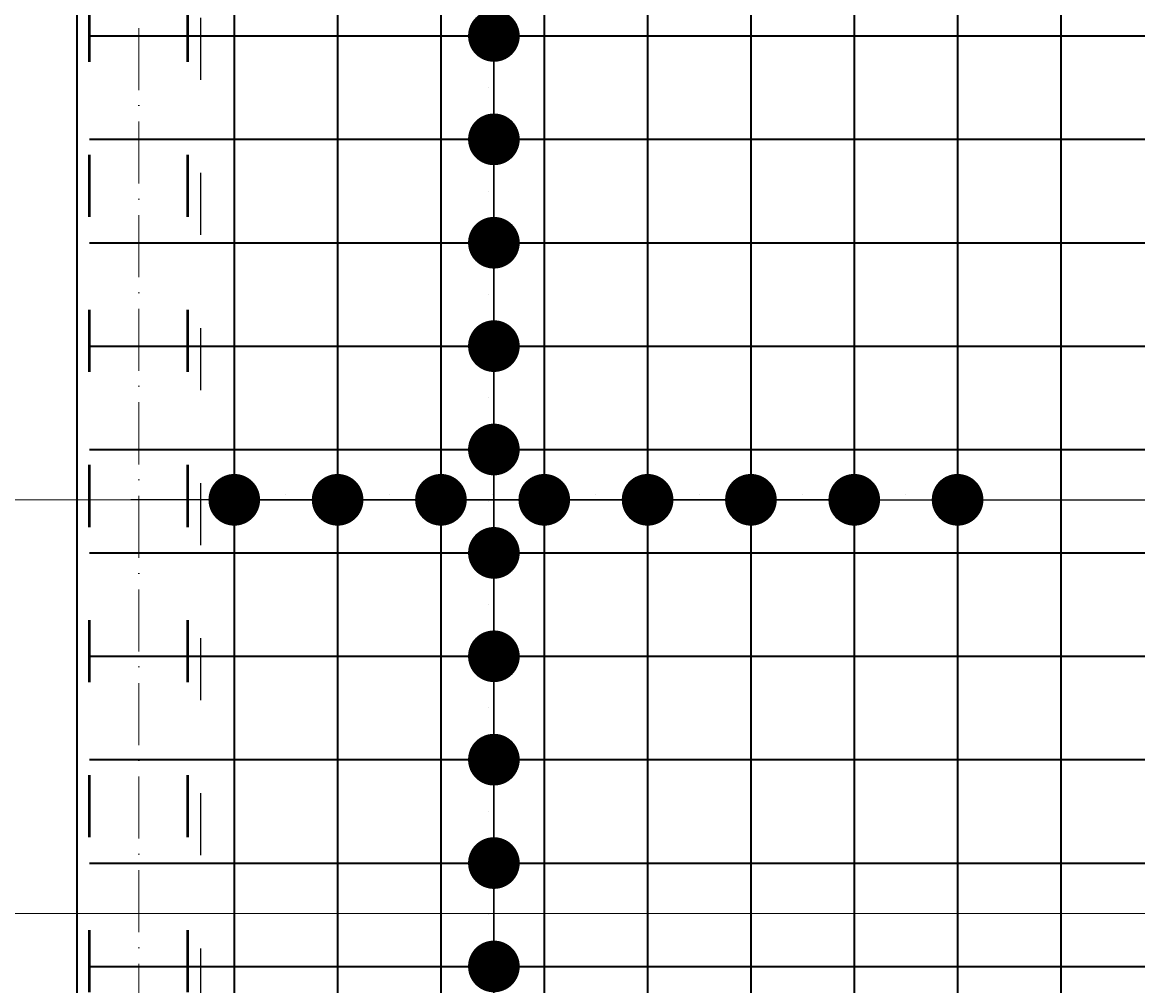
# Model space of a CAD drawing. Header units: millimetres. Extents: x 295948 to 312016, y 6878 to 18016.
# Tile 181 of 252: x 306628 to 306844, y 14896 to 15082. Entities that reach past the tile are written whole.
import ezdxf

# ---------------------------------------------------------------- set-up
doc = ezdxf.new("R2010")
doc.units = ezdxf.units.MM
doc.linetypes.add('ACAD_ISO03W100', pattern=[30, 12, -18])
doc.linetypes.add('ACAD_ISO10W100', pattern=[18, 12, -3, 0, -3])
for name, color, linetype, lineweight in [('konstrukcja', 3, 'Continuous', 35), ('konstrukcja wymiary', 1, 'Continuous', 13), ('osie', 5, 'ACAD_ISO10W100', 13), ('zbrojenie', 4, 'Continuous', 50), ('zbrojenie płyty', 141, 'Continuous', 35)]:
    doc.layers.add(name, color=color, linetype=linetype, lineweight=lineweight)
doc.layers.add('przerywane', color=6, linetype='ACAD_ISO03W100')
doc.styles.add('KONSTRUKCJA', font='romand.shx', dxfattribs={"oblique": 10})
doc.styles.get("Standard").update_dxf_attribs({"font": 'romand.shx', "oblique": 10})
doc.dimstyles.new('150', dxfattribs={"dimtxt": 10, "dimasz": 7, "dimexe": 1.25, "dimexo": 0.625, "dimgap": 3, "dimtad": 1, "dimdec": 0, "dimrnd": 0.5, "dimtxsty": 'KONSTRUKCJA', "dimblk": 'ARCHTICK', "dimcen": 2.5, "dimadec": 0, "dimazin": 0, "dimtfac": 1, "dimtdec": 0, "dimtix": 1, "dimtmove": 0, "dimatfit": 3, "dimfxl": 4, "dimfxlon": 1, "dimarcsym": 0})
doc.dimstyles.new('kropki', dxfattribs={"dimtxt": 0.001, "dimasz": 10, "dimexe": 1.25, "dimexo": 0.625, "dimgap": 1, "dimtad": 1, "dimtxsty": 'Standard', "dimblk": 'DOT', "dimcen": 2.5, "dimadec": 0, "dimazin": 0, "dimtfac": 1, "dimtmove": 0, "dimatfit": 3, "dimfxl": 1, "dimfxlon": 1, "dimarcsym": 0})

# ---------------------------------------------------------------- blocks, each defined once
blk = doc.blocks.new('_ArchTick')
at = {"color": 0, "linetype": 'ByBlock', "lineweight": 13, "const_width": 0.15}
blk.add_lwpolyline([(-0.5, -0.5), (0.5, 0.5)], dxfattribs=at)
blk = doc.blocks.new('*D886')
at = {"layer": 'Defpoints', "color": 0, "transparency": 16777216}
for p in [(307580.44, 14981.32), (306548.44, 14393.22), (306662.44, 14393.22)]:
    blk.add_point(p, dxfattribs=at)
at = {"layer": 'konstrukcja wymiary', "color": 0, "lineweight": -2, "transparency": 16777216}
for p, q in [((306552.44, 14981.32), (306547.19, 14981.32)), ((306548.44, 14981.32), (306548.44, 14393.22)), ((306552.44, 14393.22), (306547.19, 14393.22))]:
    blk.add_line(p, q, dxfattribs=at)
at = {"layer": 'konstrukcja wymiary', "color": 0, "lineweight": -2, "transparency": 16777216, "xscale": 7, "yscale": 7, "zscale": 7}
for p, rotation in [((306548.44, 14981.32), 90), ((306548.44, 14393.22), 270)]:
    blk.add_blockref('_ArchTick', p, dxfattribs=dict(at, rotation=rotation))
at = {"layer": 'konstrukcja wymiary', "color": 0, "transparency": 16777216, "insert": (306540.44, 14687.27), "char_height": 10, "attachment_point": 5, "rotation": 90, "style": 'KONSTRUKCJA'}
blk.add_mtext('588', dxfattribs=at)
blk = doc.blocks.new('*D889')
at = {"layer": 'Defpoints', "color": 0, "transparency": 16777216}
for p in [(306638.44, 15279.22), (306518.44, 14699.22), (306638.44, 14699.22)]:
    blk.add_point(p, dxfattribs=at)
at = {"layer": 'konstrukcja wymiary', "color": 0, "lineweight": -2, "transparency": 16777216}
for p, q in [((306522.44, 15279.22), (306517.19, 15279.22)), ((306518.44, 15279.22), (306518.44, 14699.22)), ((306522.44, 14699.22), (306517.19, 14699.22))]:
    blk.add_line(p, q, dxfattribs=at)
at = {"layer": 'konstrukcja wymiary', "color": 0, "lineweight": -2, "transparency": 16777216, "xscale": 7, "yscale": 7, "zscale": 7}
for p, rotation in [((306518.44, 15279.22), 90), ((306518.44, 14699.22), 270)]:
    blk.add_blockref('_ArchTick', p, dxfattribs=dict(at, rotation=rotation))
at = {"layer": 'konstrukcja wymiary', "color": 0, "transparency": 16777216, "insert": (306510.44, 14989.22), "char_height": 10, "attachment_point": 5, "rotation": 90, "style": 'KONSTRUKCJA'}
blk.add_mtext('580', dxfattribs=at)
blk = doc.blocks.new('*D892')
at = {"layer": 'Defpoints', "color": 0, "transparency": 16777216}
for p in [(306488.44, 15291.22), (306638.44, 15291.22), (306638.44, 14052.22)]:
    blk.add_point(p, dxfattribs=at)
at = {"layer": 'konstrukcja wymiary', "color": 0, "lineweight": -2, "transparency": 16777216}
for p, q in [((306492.44, 15291.22), (306487.19, 15291.22)), ((306488.44, 14052.22), (306488.44, 15291.22)), ((306492.44, 14052.22), (306487.19, 14052.22))]:
    blk.add_line(p, q, dxfattribs=at)
at = {"layer": 'konstrukcja wymiary', "color": 0, "lineweight": -2, "transparency": 16777216, "xscale": 7, "yscale": 7, "zscale": 7}
for p, rotation in [((306488.44, 15291.22), 90), ((306488.44, 14052.22), 270)]:
    blk.add_blockref('_ArchTick', p, dxfattribs=dict(at, rotation=rotation))
at = {"layer": 'konstrukcja wymiary', "color": 0, "transparency": 16777216, "insert": (306480.44, 14671.72), "char_height": 10, "attachment_point": 5, "rotation": 90, "style": 'KONSTRUKCJA'}
blk.add_mtext('1239', dxfattribs=at)
blk = doc.blocks.new('*D893')
at = {"layer": 'Defpoints', "color": 0, "transparency": 16777216}
for p in [(306662.44, 15501.22), (306638.44, 15291.22), (306662.44, 14353.22)]:
    blk.add_point(p, dxfattribs=at)
at = {"layer": 'konstrukcja wymiary', "color": 0, "lineweight": -2, "transparency": 16777216}
for p, q in [((306638.44, 15497.22), (306638.44, 15502.47)), ((306638.44, 15501.22), (306662.44, 15501.22)), ((306662.44, 15497.22), (306662.44, 15502.47))]:
    blk.add_line(p, q, dxfattribs=at)
at = {"layer": 'konstrukcja wymiary', "color": 0, "lineweight": -2, "transparency": 16777216, "xscale": 7, "yscale": 7, "zscale": 7, "rotation": 180}
blk.add_blockref('_ArchTick', (306638.44, 15501.22), dxfattribs=at)
at = {"layer": 'konstrukcja wymiary', "color": 0, "lineweight": -2, "transparency": 16777216, "xscale": 7, "yscale": 7, "zscale": 7}
blk.add_blockref('_ArchTick', (306662.44, 15501.22), dxfattribs=at)
at = {"layer": 'konstrukcja wymiary', "color": 0, "transparency": 16777216, "insert": (306650.44, 15509.22), "char_height": 10, "attachment_point": 5, "style": 'KONSTRUKCJA'}
blk.add_mtext('24', dxfattribs=at)
blk = doc.blocks.new('*D894')
at = {"layer": 'Defpoints', "color": 0, "transparency": 16777216}
for p in [(306826.44, 15501.22), (306826.44, 14393.22), (306662.44, 14353.22)]:
    blk.add_point(p, dxfattribs=at)
at = {"layer": 'konstrukcja wymiary', "color": 0, "lineweight": -2, "transparency": 16777216}
for p, q in [((306662.44, 15497.22), (306662.44, 15502.47)), ((306662.44, 15501.22), (306826.44, 15501.22)), ((306826.44, 15497.22), (306826.44, 15502.47))]:
    blk.add_line(p, q, dxfattribs=at)
at = {"layer": 'konstrukcja wymiary', "color": 0, "lineweight": -2, "transparency": 16777216, "xscale": 7, "yscale": 7, "zscale": 7, "rotation": 180}
blk.add_blockref('_ArchTick', (306662.44, 15501.22), dxfattribs=at)
at = {"layer": 'konstrukcja wymiary', "color": 0, "lineweight": -2, "transparency": 16777216, "xscale": 7, "yscale": 7, "zscale": 7}
blk.add_blockref('_ArchTick', (306826.44, 15501.22), dxfattribs=at)
at = {"layer": 'konstrukcja wymiary', "color": 0, "transparency": 16777216, "insert": (306744.44, 15509.22), "char_height": 10, "attachment_point": 5, "style": 'KONSTRUKCJA'}
blk.add_mtext('164', dxfattribs=at)
blk = doc.blocks.new('*D895')
at = {"layer": 'Defpoints', "color": 0, "transparency": 16777216}
for p in [(307282.44, 15501.22), (307282.44, 14520.22), (306826.44, 14393.22)]:
    blk.add_point(p, dxfattribs=at)
at = {"layer": 'konstrukcja wymiary', "color": 0, "lineweight": -2, "transparency": 16777216}
for p, q in [((306826.44, 15497.22), (306826.44, 15502.47)), ((306826.44, 15501.22), (307282.44, 15501.22)), ((307282.44, 15497.22), (307282.44, 15502.47))]:
    blk.add_line(p, q, dxfattribs=at)
at = {"layer": 'konstrukcja wymiary', "color": 0, "lineweight": -2, "transparency": 16777216, "xscale": 7, "yscale": 7, "zscale": 7, "rotation": 180}
blk.add_blockref('_ArchTick', (306826.44, 15501.22), dxfattribs=at)
at = {"layer": 'konstrukcja wymiary', "color": 0, "lineweight": -2, "transparency": 16777216, "xscale": 7, "yscale": 7, "zscale": 7}
blk.add_blockref('_ArchTick', (307282.44, 15501.22), dxfattribs=at)
at = {"layer": 'konstrukcja wymiary', "color": 0, "transparency": 16777216, "insert": (307054.44, 15509.22), "char_height": 10, "attachment_point": 5, "style": 'KONSTRUKCJA'}
blk.add_mtext('456', dxfattribs=at)
blk = doc.blocks.new('_Dot')
at = {"color": 0, "linetype": 'ByBlock', "lineweight": -2}
blk.add_line((-0.5, 0), (-1, 0), dxfattribs=at)
at = {"color": 0, "linetype": 'ByBlock', "const_width": 0.5}
blk.add_lwpolyline([(-0.25, 0, 1), (0.25, 0, 1)], format="xyb", close=True, dxfattribs=at)
blk = doc.blocks.new('*D937')
at = {"layer": 'Defpoints', "color": 0, "transparency": 16777216}
for p in [(306708.94, 15119.72), (306708.94, 15099.72), (306719.19, 15099.72)]:
    blk.add_point(p, dxfattribs=at)
at = {"layer": 'konstrukcja wymiary', "color": 0, "lineweight": -2, "transparency": 16777216}
for p, q in [((306719.19, 15129.72), (306719.19, 15139.72)), ((306718.19, 15119.72), (306720.44, 15119.72)), ((306719.19, 15119.72), (306719.19, 15099.72)), ((306718.19, 15099.72), (306720.44, 15099.72)), ((306719.19, 15089.72), (306719.19, 15079.72))]:
    blk.add_line(p, q, dxfattribs=at)
at = {"layer": 'konstrukcja wymiary', "color": 0, "lineweight": -2, "transparency": 16777216, "xscale": 10, "yscale": 10, "zscale": 10}
for p, rotation in [((306719.19, 15119.72), 270), ((306719.19, 15099.72), 90)]:
    blk.add_blockref('_Dot', p, dxfattribs=dict(at, rotation=rotation))
at = {"layer": 'konstrukcja wymiary', "color": 0, "transparency": 16777216, "insert": (306718.19, 15109.72), "char_height": 0.001, "attachment_point": 5, "rotation": 90}
blk.add_mtext('20', dxfattribs=at)
blk = doc.blocks.new('*D938')
at = {"layer": 'Defpoints', "color": 0, "transparency": 16777216}
for p in [(306708.94, 15099.72), (306708.94, 15079.72), (306719.19, 15079.72)]:
    blk.add_point(p, dxfattribs=at)
at = {"layer": 'konstrukcja wymiary', "color": 0, "lineweight": -2, "transparency": 16777216}
for p, q in [((306719.19, 15109.72), (306719.19, 15119.72)), ((306718.19, 15099.72), (306720.44, 15099.72)), ((306719.19, 15099.72), (306719.19, 15079.72)), ((306718.19, 15079.72), (306720.44, 15079.72)), ((306719.19, 15069.72), (306719.19, 15059.72))]:
    blk.add_line(p, q, dxfattribs=at)
at = {"layer": 'konstrukcja wymiary', "color": 0, "lineweight": -2, "transparency": 16777216, "xscale": 10, "yscale": 10, "zscale": 10}
for p, rotation in [((306719.19, 15099.72), 270), ((306719.19, 15079.72), 90)]:
    blk.add_blockref('_Dot', p, dxfattribs=dict(at, rotation=rotation))
at = {"layer": 'konstrukcja wymiary', "color": 0, "transparency": 16777216, "insert": (306718.19, 15089.72), "char_height": 0.001, "attachment_point": 5, "rotation": 90}
blk.add_mtext('20', dxfattribs=at)
blk = doc.blocks.new('*D939')
at = {"layer": 'Defpoints', "color": 0, "transparency": 16777216}
for p in [(306708.94, 15079.72), (306708.94, 15059.72), (306719.19, 15059.72)]:
    blk.add_point(p, dxfattribs=at)
at = {"layer": 'konstrukcja wymiary', "color": 0, "lineweight": -2, "transparency": 16777216}
for p, q in [((306719.19, 15089.72), (306719.19, 15099.72)), ((306718.19, 15079.72), (306720.44, 15079.72)), ((306719.19, 15079.72), (306719.19, 15059.72)), ((306718.19, 15059.72), (306720.44, 15059.72)), ((306719.19, 15049.72), (306719.19, 15039.72))]:
    blk.add_line(p, q, dxfattribs=at)
at = {"layer": 'konstrukcja wymiary', "color": 0, "lineweight": -2, "transparency": 16777216, "xscale": 10, "yscale": 10, "zscale": 10}
for p, rotation in [((306719.19, 15079.72), 270), ((306719.19, 15059.72), 90)]:
    blk.add_blockref('_Dot', p, dxfattribs=dict(at, rotation=rotation))
at = {"layer": 'konstrukcja wymiary', "color": 0, "transparency": 16777216, "insert": (306718.19, 15069.72), "char_height": 0.001, "attachment_point": 5, "rotation": 90}
blk.add_mtext('20', dxfattribs=at)
blk = doc.blocks.new('*D940')
at = {"layer": 'Defpoints', "color": 0, "transparency": 16777216}
for p in [(306708.94, 15059.72), (306708.94, 15039.72), (306719.19, 15039.72)]:
    blk.add_point(p, dxfattribs=at)
at = {"layer": 'konstrukcja wymiary', "color": 0, "lineweight": -2, "transparency": 16777216}
for p, q in [((306719.19, 15069.72), (306719.19, 15079.72)), ((306718.19, 15059.72), (306720.44, 15059.72)), ((306719.19, 15059.72), (306719.19, 15039.72)), ((306718.19, 15039.72), (306720.44, 15039.72)), ((306719.19, 15029.72), (306719.19, 15019.72))]:
    blk.add_line(p, q, dxfattribs=at)
at = {"layer": 'konstrukcja wymiary', "color": 0, "lineweight": -2, "transparency": 16777216, "xscale": 10, "yscale": 10, "zscale": 10}
for p, rotation in [((306719.19, 15059.72), 270), ((306719.19, 15039.72), 90)]:
    blk.add_blockref('_Dot', p, dxfattribs=dict(at, rotation=rotation))
at = {"layer": 'konstrukcja wymiary', "color": 0, "transparency": 16777216, "insert": (306718.19, 15049.72), "char_height": 0.001, "attachment_point": 5, "rotation": 90}
blk.add_mtext('20', dxfattribs=at)
blk = doc.blocks.new('*D941')
at = {"layer": 'Defpoints', "color": 0, "transparency": 16777216}
for p in [(306708.94, 15039.72), (306708.94, 15019.72), (306719.19, 15019.72)]:
    blk.add_point(p, dxfattribs=at)
at = {"layer": 'konstrukcja wymiary', "color": 0, "lineweight": -2, "transparency": 16777216}
for p, q in [((306719.19, 15049.72), (306719.19, 15059.72)), ((306718.19, 15039.72), (306720.44, 15039.72)), ((306719.19, 15039.72), (306719.19, 15019.72)), ((306718.19, 15019.72), (306720.44, 15019.72)), ((306719.19, 15009.72), (306719.19, 14999.72))]:
    blk.add_line(p, q, dxfattribs=at)
at = {"layer": 'konstrukcja wymiary', "color": 0, "lineweight": -2, "transparency": 16777216, "xscale": 10, "yscale": 10, "zscale": 10}
for p, rotation in [((306719.19, 15039.72), 270), ((306719.19, 15019.72), 90)]:
    blk.add_blockref('_Dot', p, dxfattribs=dict(at, rotation=rotation))
at = {"layer": 'konstrukcja wymiary', "color": 0, "transparency": 16777216, "insert": (306718.19, 15029.72), "char_height": 0.001, "attachment_point": 5, "rotation": 90}
blk.add_mtext('20', dxfattribs=at)
blk = doc.blocks.new('*D942')
at = {"layer": 'Defpoints', "color": 0, "transparency": 16777216}
for p in [(306708.94, 15019.72), (306708.94, 14999.72), (306719.19, 14999.72)]:
    blk.add_point(p, dxfattribs=at)
at = {"layer": 'konstrukcja wymiary', "color": 0, "lineweight": -2, "transparency": 16777216}
for p, q in [((306719.19, 15029.72), (306719.19, 15039.72)), ((306718.19, 15019.72), (306720.44, 15019.72)), ((306719.19, 15019.72), (306719.19, 14999.72)), ((306718.19, 14999.72), (306720.44, 14999.72)), ((306719.19, 14989.72), (306719.19, 14979.72))]:
    blk.add_line(p, q, dxfattribs=at)
at = {"layer": 'konstrukcja wymiary', "color": 0, "lineweight": -2, "transparency": 16777216, "xscale": 10, "yscale": 10, "zscale": 10}
for p, rotation in [((306719.19, 15019.72), 270), ((306719.19, 14999.72), 90)]:
    blk.add_blockref('_Dot', p, dxfattribs=dict(at, rotation=rotation))
at = {"layer": 'konstrukcja wymiary', "color": 0, "transparency": 16777216, "insert": (306718.19, 15009.72), "char_height": 0.001, "attachment_point": 5, "rotation": 90}
blk.add_mtext('20', dxfattribs=at)
blk = doc.blocks.new('*D943')
at = {"layer": 'Defpoints', "color": 0, "transparency": 16777216}
for p in [(306708.94, 14999.72), (306708.94, 14979.72), (306719.19, 14979.72)]:
    blk.add_point(p, dxfattribs=at)
at = {"layer": 'konstrukcja wymiary', "color": 0, "lineweight": -2, "transparency": 16777216}
for p, q in [((306719.19, 15009.72), (306719.19, 15019.72)), ((306718.19, 14999.72), (306720.44, 14999.72)), ((306719.19, 14999.72), (306719.19, 14979.72)), ((306718.19, 14979.72), (306720.44, 14979.72)), ((306719.19, 14969.72), (306719.19, 14959.72))]:
    blk.add_line(p, q, dxfattribs=at)
at = {"layer": 'konstrukcja wymiary', "color": 0, "lineweight": -2, "transparency": 16777216, "xscale": 10, "yscale": 10, "zscale": 10}
for p, rotation in [((306719.19, 14999.72), 270), ((306719.19, 14979.72), 90)]:
    blk.add_blockref('_Dot', p, dxfattribs=dict(at, rotation=rotation))
at = {"layer": 'konstrukcja wymiary', "color": 0, "transparency": 16777216, "insert": (306718.19, 14989.72), "char_height": 0.001, "attachment_point": 5, "rotation": 90}
blk.add_mtext('20', dxfattribs=at)
blk = doc.blocks.new('*D944')
at = {"layer": 'Defpoints', "color": 0, "transparency": 16777216}
for p in [(306708.94, 14979.72), (306708.94, 14959.72), (306719.19, 14959.72)]:
    blk.add_point(p, dxfattribs=at)
at = {"layer": 'konstrukcja wymiary', "color": 0, "lineweight": -2, "transparency": 16777216}
for p, q in [((306719.19, 14989.72), (306719.19, 14999.72)), ((306718.19, 14979.72), (306720.44, 14979.72)), ((306719.19, 14979.72), (306719.19, 14959.72)), ((306718.19, 14959.72), (306720.44, 14959.72)), ((306719.19, 14949.72), (306719.19, 14939.72))]:
    blk.add_line(p, q, dxfattribs=at)
at = {"layer": 'konstrukcja wymiary', "color": 0, "lineweight": -2, "transparency": 16777216, "xscale": 10, "yscale": 10, "zscale": 10}
for p, rotation in [((306719.19, 14979.72), 270), ((306719.19, 14959.72), 90)]:
    blk.add_blockref('_Dot', p, dxfattribs=dict(at, rotation=rotation))
at = {"layer": 'konstrukcja wymiary', "color": 0, "transparency": 16777216, "insert": (306718.19, 14969.72), "char_height": 0.001, "attachment_point": 5, "rotation": 90}
blk.add_mtext('20', dxfattribs=at)
blk = doc.blocks.new('*D945')
at = {"layer": 'Defpoints', "color": 0, "transparency": 16777216}
for p in [(306708.94, 14959.72), (306708.94, 14939.72), (306719.19, 14939.72)]:
    blk.add_point(p, dxfattribs=at)
at = {"layer": 'konstrukcja wymiary', "color": 0, "lineweight": -2, "transparency": 16777216}
for p, q in [((306719.19, 14969.72), (306719.19, 14979.72)), ((306718.19, 14959.72), (306720.44, 14959.72)), ((306719.19, 14959.72), (306719.19, 14939.72)), ((306718.19, 14939.72), (306720.44, 14939.72)), ((306719.19, 14929.72), (306719.19, 14919.72))]:
    blk.add_line(p, q, dxfattribs=at)
at = {"layer": 'konstrukcja wymiary', "color": 0, "lineweight": -2, "transparency": 16777216, "xscale": 10, "yscale": 10, "zscale": 10}
for p, rotation in [((306719.19, 14959.72), 270), ((306719.19, 14939.72), 90)]:
    blk.add_blockref('_Dot', p, dxfattribs=dict(at, rotation=rotation))
at = {"layer": 'konstrukcja wymiary', "color": 0, "transparency": 16777216, "insert": (306718.19, 14949.72), "char_height": 0.001, "attachment_point": 5, "rotation": 90}
blk.add_mtext('20', dxfattribs=at)
blk = doc.blocks.new('*D946')
at = {"layer": 'Defpoints', "color": 0, "transparency": 16777216}
for p in [(306708.94, 14939.72), (306708.94, 14919.72), (306719.19, 14919.72)]:
    blk.add_point(p, dxfattribs=at)
at = {"layer": 'konstrukcja wymiary', "color": 0, "lineweight": -2, "transparency": 16777216}
for p, q in [((306719.19, 14949.72), (306719.19, 14959.72)), ((306718.19, 14939.72), (306720.44, 14939.72)), ((306719.19, 14939.72), (306719.19, 14919.72)), ((306718.19, 14919.72), (306720.44, 14919.72)), ((306719.19, 14909.72), (306719.19, 14899.72))]:
    blk.add_line(p, q, dxfattribs=at)
at = {"layer": 'konstrukcja wymiary', "color": 0, "lineweight": -2, "transparency": 16777216, "xscale": 10, "yscale": 10, "zscale": 10}
for p, rotation in [((306719.19, 14939.72), 270), ((306719.19, 14919.72), 90)]:
    blk.add_blockref('_Dot', p, dxfattribs=dict(at, rotation=rotation))
at = {"layer": 'konstrukcja wymiary', "color": 0, "transparency": 16777216, "insert": (306718.19, 14929.72), "char_height": 0.001, "attachment_point": 5, "rotation": 90}
blk.add_mtext('20', dxfattribs=at)
blk = doc.blocks.new('*D947')
at = {"layer": 'Defpoints', "color": 0, "transparency": 16777216}
for p in [(306708.94, 14919.72), (306708.94, 14899.72), (306719.19, 14899.72)]:
    blk.add_point(p, dxfattribs=at)
at = {"layer": 'konstrukcja wymiary', "color": 0, "lineweight": -2, "transparency": 16777216}
for p, q in [((306719.19, 14929.72), (306719.19, 14939.72)), ((306718.19, 14919.72), (306720.44, 14919.72)), ((306719.19, 14919.72), (306719.19, 14899.72)), ((306718.19, 14899.72), (306720.44, 14899.72)), ((306719.19, 14889.72), (306719.19, 14879.72))]:
    blk.add_line(p, q, dxfattribs=at)
at = {"layer": 'konstrukcja wymiary', "color": 0, "lineweight": -2, "transparency": 16777216, "xscale": 10, "yscale": 10, "zscale": 10}
for p, rotation in [((306719.19, 14919.72), 270), ((306719.19, 14899.72), 90)]:
    blk.add_blockref('_Dot', p, dxfattribs=dict(at, rotation=rotation))
at = {"layer": 'konstrukcja wymiary', "color": 0, "transparency": 16777216, "insert": (306718.19, 14909.72), "char_height": 0.001, "attachment_point": 5, "rotation": 90}
blk.add_mtext('20', dxfattribs=at)
blk = doc.blocks.new('*D948')
at = {"layer": 'Defpoints', "color": 0, "transparency": 16777216}
for p in [(306708.94, 14899.72), (306708.94, 14879.72), (306719.19, 14879.72)]:
    blk.add_point(p, dxfattribs=at)
at = {"layer": 'konstrukcja wymiary', "color": 0, "lineweight": -2, "transparency": 16777216}
for p, q in [((306719.19, 14909.72), (306719.19, 14919.72)), ((306718.19, 14899.72), (306720.44, 14899.72)), ((306719.19, 14899.72), (306719.19, 14879.72)), ((306718.19, 14879.72), (306720.44, 14879.72)), ((306719.19, 14869.72), (306719.19, 14859.72))]:
    blk.add_line(p, q, dxfattribs=at)
at = {"layer": 'konstrukcja wymiary', "color": 0, "lineweight": -2, "transparency": 16777216, "xscale": 10, "yscale": 10, "zscale": 10}
for p, rotation in [((306719.19, 14899.72), 270), ((306719.19, 14879.72), 90)]:
    blk.add_blockref('_Dot', p, dxfattribs=dict(at, rotation=rotation))
at = {"layer": 'konstrukcja wymiary', "color": 0, "transparency": 16777216, "insert": (306718.19, 14889.72), "char_height": 0.001, "attachment_point": 5, "rotation": 90}
blk.add_mtext('20', dxfattribs=at)
blk = doc.blocks.new('*D949')
at = {"layer": 'Defpoints', "color": 0, "transparency": 16777216}
for p in [(306708.94, 14879.72), (306708.94, 14859.72), (306719.19, 14859.72)]:
    blk.add_point(p, dxfattribs=at)
at = {"layer": 'konstrukcja wymiary', "color": 0, "lineweight": -2, "transparency": 16777216}
for p, q in [((306719.19, 14889.72), (306719.19, 14899.72)), ((306718.19, 14879.72), (306720.44, 14879.72)), ((306719.19, 14879.72), (306719.19, 14859.72)), ((306718.19, 14859.72), (306720.44, 14859.72)), ((306719.19, 14849.72), (306719.19, 14839.72))]:
    blk.add_line(p, q, dxfattribs=at)
at = {"layer": 'konstrukcja wymiary', "color": 0, "lineweight": -2, "transparency": 16777216, "xscale": 10, "yscale": 10, "zscale": 10}
for p, rotation in [((306719.19, 14879.72), 270), ((306719.19, 14859.72), 90)]:
    blk.add_blockref('_Dot', p, dxfattribs=dict(at, rotation=rotation))
at = {"layer": 'konstrukcja wymiary', "color": 0, "transparency": 16777216, "insert": (306718.19, 14869.72), "char_height": 0.001, "attachment_point": 5, "rotation": 90}
blk.add_mtext('20', dxfattribs=at)
blk = doc.blocks.new('*D747')
at = {"layer": 'Defpoints', "color": 0, "transparency": 16777216}
for p in [(306668.94, 14999.72), (306688.94, 14999.72), (306688.94, 14989.99)]:
    blk.add_point(p, dxfattribs=at)
at = {"layer": 'konstrukcja wymiary', "color": 0, "lineweight": -2, "transparency": 16777216}
for p, q in [((306658.94, 14989.99), (306648.94, 14989.99)), ((306668.94, 14990.99), (306668.94, 14988.74)), ((306668.94, 14989.99), (306688.94, 14989.99)), ((306688.94, 14990.99), (306688.94, 14988.74)), ((306698.94, 14989.99), (306708.94, 14989.99))]:
    blk.add_line(p, q, dxfattribs=at)
at = {"layer": 'konstrukcja wymiary', "color": 0, "lineweight": -2, "transparency": 16777216, "xscale": 10, "yscale": 10, "zscale": 10}
blk.add_blockref('_Dot', (306668.94, 14989.99), dxfattribs=at)
at = {"layer": 'konstrukcja wymiary', "color": 0, "lineweight": -2, "transparency": 16777216, "xscale": 10, "yscale": 10, "zscale": 10, "rotation": 180}
blk.add_blockref('_Dot', (306688.94, 14989.99), dxfattribs=at)
at = {"layer": 'konstrukcja wymiary', "color": 0, "transparency": 16777216, "insert": (306678.94, 14990.99), "char_height": 0.001, "attachment_point": 5}
blk.add_mtext('20', dxfattribs=at)
blk = doc.blocks.new('*D748')
at = {"layer": 'Defpoints', "color": 0, "transparency": 16777216}
for p in [(306688.94, 14999.72), (306708.94, 14999.72), (306708.94, 14989.99)]:
    blk.add_point(p, dxfattribs=at)
at = {"layer": 'konstrukcja wymiary', "color": 0, "lineweight": -2, "transparency": 16777216}
for p, q in [((306678.94, 14989.99), (306668.94, 14989.99)), ((306688.94, 14990.99), (306688.94, 14988.74)), ((306688.94, 14989.99), (306708.94, 14989.99)), ((306708.94, 14990.99), (306708.94, 14988.74)), ((306718.94, 14989.99), (306728.94, 14989.99))]:
    blk.add_line(p, q, dxfattribs=at)
at = {"layer": 'konstrukcja wymiary', "color": 0, "lineweight": -2, "transparency": 16777216, "xscale": 10, "yscale": 10, "zscale": 10}
blk.add_blockref('_Dot', (306688.94, 14989.99), dxfattribs=at)
at = {"layer": 'konstrukcja wymiary', "color": 0, "lineweight": -2, "transparency": 16777216, "xscale": 10, "yscale": 10, "zscale": 10, "rotation": 180}
blk.add_blockref('_Dot', (306708.94, 14989.99), dxfattribs=at)
at = {"layer": 'konstrukcja wymiary', "color": 0, "transparency": 16777216, "insert": (306698.94, 14990.99), "char_height": 0.001, "attachment_point": 5}
blk.add_mtext('20', dxfattribs=at)
blk = doc.blocks.new('*D749')
at = {"layer": 'Defpoints', "color": 0, "transparency": 16777216}
for p in [(306708.94, 14999.72), (306728.94, 14999.72), (306728.94, 14989.99)]:
    blk.add_point(p, dxfattribs=at)
at = {"layer": 'konstrukcja wymiary', "color": 0, "lineweight": -2, "transparency": 16777216}
for p, q in [((306698.94, 14989.99), (306688.94, 14989.99)), ((306708.94, 14990.99), (306708.94, 14988.74)), ((306708.94, 14989.99), (306728.94, 14989.99)), ((306728.94, 14990.99), (306728.94, 14988.74)), ((306738.94, 14989.99), (306748.94, 14989.99))]:
    blk.add_line(p, q, dxfattribs=at)
at = {"layer": 'konstrukcja wymiary', "color": 0, "lineweight": -2, "transparency": 16777216, "xscale": 10, "yscale": 10, "zscale": 10}
blk.add_blockref('_Dot', (306708.94, 14989.99), dxfattribs=at)
at = {"layer": 'konstrukcja wymiary', "color": 0, "lineweight": -2, "transparency": 16777216, "xscale": 10, "yscale": 10, "zscale": 10, "rotation": 180}
blk.add_blockref('_Dot', (306728.94, 14989.99), dxfattribs=at)
at = {"layer": 'konstrukcja wymiary', "color": 0, "transparency": 16777216, "insert": (306718.94, 14990.99), "char_height": 0.001, "attachment_point": 5}
blk.add_mtext('20', dxfattribs=at)
blk = doc.blocks.new('*D750')
at = {"layer": 'Defpoints', "color": 0, "transparency": 16777216}
for p in [(306728.94, 14999.72), (306748.94, 14999.72), (306748.94, 14989.99)]:
    blk.add_point(p, dxfattribs=at)
at = {"layer": 'konstrukcja wymiary', "color": 0, "lineweight": -2, "transparency": 16777216}
for p, q in [((306718.94, 14989.99), (306708.94, 14989.99)), ((306728.94, 14990.99), (306728.94, 14988.74)), ((306728.94, 14989.99), (306748.94, 14989.99)), ((306748.94, 14990.99), (306748.94, 14988.74)), ((306758.94, 14989.99), (306768.94, 14989.99))]:
    blk.add_line(p, q, dxfattribs=at)
at = {"layer": 'konstrukcja wymiary', "color": 0, "lineweight": -2, "transparency": 16777216, "xscale": 10, "yscale": 10, "zscale": 10}
blk.add_blockref('_Dot', (306728.94, 14989.99), dxfattribs=at)
at = {"layer": 'konstrukcja wymiary', "color": 0, "lineweight": -2, "transparency": 16777216, "xscale": 10, "yscale": 10, "zscale": 10, "rotation": 180}
blk.add_blockref('_Dot', (306748.94, 14989.99), dxfattribs=at)
at = {"layer": 'konstrukcja wymiary', "color": 0, "transparency": 16777216, "insert": (306738.94, 14990.99), "char_height": 0.001, "attachment_point": 5}
blk.add_mtext('20', dxfattribs=at)
blk = doc.blocks.new('*D751')
at = {"layer": 'Defpoints', "color": 0, "transparency": 16777216}
for p in [(306748.94, 14999.72), (306768.94, 14999.72), (306768.94, 14989.99)]:
    blk.add_point(p, dxfattribs=at)
at = {"layer": 'konstrukcja wymiary', "color": 0, "lineweight": -2, "transparency": 16777216}
for p, q in [((306738.94, 14989.99), (306728.94, 14989.99)), ((306748.94, 14990.99), (306748.94, 14988.74)), ((306748.94, 14989.99), (306768.94, 14989.99)), ((306768.94, 14990.99), (306768.94, 14988.74)), ((306778.94, 14989.99), (306788.94, 14989.99))]:
    blk.add_line(p, q, dxfattribs=at)
at = {"layer": 'konstrukcja wymiary', "color": 0, "lineweight": -2, "transparency": 16777216, "xscale": 10, "yscale": 10, "zscale": 10}
blk.add_blockref('_Dot', (306748.94, 14989.99), dxfattribs=at)
at = {"layer": 'konstrukcja wymiary', "color": 0, "lineweight": -2, "transparency": 16777216, "xscale": 10, "yscale": 10, "zscale": 10, "rotation": 180}
blk.add_blockref('_Dot', (306768.94, 14989.99), dxfattribs=at)
at = {"layer": 'konstrukcja wymiary', "color": 0, "transparency": 16777216, "insert": (306758.94, 14990.99), "char_height": 0.001, "attachment_point": 5}
blk.add_mtext('20', dxfattribs=at)
blk = doc.blocks.new('*D752')
at = {"layer": 'Defpoints', "color": 0, "transparency": 16777216}
for p in [(306768.94, 14999.72), (306788.94, 14999.72), (306788.94, 14989.99)]:
    blk.add_point(p, dxfattribs=at)
at = {"layer": 'konstrukcja wymiary', "color": 0, "lineweight": -2, "transparency": 16777216}
for p, q in [((306758.94, 14989.99), (306748.94, 14989.99)), ((306768.94, 14990.99), (306768.94, 14988.74)), ((306768.94, 14989.99), (306788.94, 14989.99)), ((306788.94, 14990.99), (306788.94, 14988.74)), ((306798.94, 14989.99), (306808.94, 14989.99))]:
    blk.add_line(p, q, dxfattribs=at)
at = {"layer": 'konstrukcja wymiary', "color": 0, "lineweight": -2, "transparency": 16777216, "xscale": 10, "yscale": 10, "zscale": 10}
blk.add_blockref('_Dot', (306768.94, 14989.99), dxfattribs=at)
at = {"layer": 'konstrukcja wymiary', "color": 0, "lineweight": -2, "transparency": 16777216, "xscale": 10, "yscale": 10, "zscale": 10, "rotation": 180}
blk.add_blockref('_Dot', (306788.94, 14989.99), dxfattribs=at)
at = {"layer": 'konstrukcja wymiary', "color": 0, "transparency": 16777216, "insert": (306778.94, 14990.99), "char_height": 0.001, "attachment_point": 5}
blk.add_mtext('20', dxfattribs=at)
blk = doc.blocks.new('*D753')
at = {"layer": 'Defpoints', "color": 0, "transparency": 16777216}
for p in [(306788.94, 14999.72), (306808.94, 14999.72), (306808.94, 14989.99)]:
    blk.add_point(p, dxfattribs=at)
at = {"layer": 'konstrukcja wymiary', "color": 0, "lineweight": -2, "transparency": 16777216}
for p, q in [((306778.94, 14989.99), (306768.94, 14989.99)), ((306788.94, 14990.99), (306788.94, 14988.74)), ((306788.94, 14989.99), (306808.94, 14989.99)), ((306808.94, 14990.99), (306808.94, 14988.74)), ((306818.94, 14989.99), (306828.94, 14989.99))]:
    blk.add_line(p, q, dxfattribs=at)
at = {"layer": 'konstrukcja wymiary', "color": 0, "lineweight": -2, "transparency": 16777216, "xscale": 10, "yscale": 10, "zscale": 10}
blk.add_blockref('_Dot', (306788.94, 14989.99), dxfattribs=at)
at = {"layer": 'konstrukcja wymiary', "color": 0, "lineweight": -2, "transparency": 16777216, "xscale": 10, "yscale": 10, "zscale": 10, "rotation": 180}
blk.add_blockref('_Dot', (306808.94, 14989.99), dxfattribs=at)
at = {"layer": 'konstrukcja wymiary', "color": 0, "transparency": 16777216, "insert": (306798.94, 14990.99), "char_height": 0.001, "attachment_point": 5}
blk.add_mtext('20', dxfattribs=at)
blk = doc.blocks.new('*D803')
at = {"layer": 'Defpoints', "color": 0, "transparency": 16777216}
for p in [(306808.94, 14999.72), (308248.9, 14989.99), (308248.9, 14979.72)]:
    blk.add_point(p, dxfattribs=at)
at = {"layer": 'konstrukcja wymiary', "color": 0, "lineweight": -2, "transparency": 16777216}
for p, q in [((306808.94, 14990.99), (306808.94, 14988.74)), ((306818.94, 14989.99), (308238.9, 14989.99)), ((308248.9, 14988.99), (308248.9, 14991.24))]:
    blk.add_line(p, q, dxfattribs=at)
at = {"layer": 'konstrukcja wymiary', "color": 0, "lineweight": -2, "transparency": 16777216, "xscale": 10, "yscale": 10, "zscale": 10, "rotation": 180}
blk.add_blockref('_Dot', (306808.94, 14989.99), dxfattribs=at)
at = {"layer": 'konstrukcja wymiary', "color": 0, "lineweight": -2, "transparency": 16777216, "xscale": 10, "yscale": 10, "zscale": 10}
blk.add_blockref('_Dot', (308248.9, 14989.99), dxfattribs=at)
at = {"layer": 'konstrukcja wymiary', "color": 0, "transparency": 16777216, "insert": (307528.92, 14990.99), "char_height": 0.001, "attachment_point": 5}
blk.add_mtext('1439,96', dxfattribs=at)
blk = doc.blocks.new('*D1735')
at = {"layer": 'Defpoints', "color": 0, "transparency": 16777216}
for p in [(306548.44, 15013.32), (307580.44, 15013.32), (307580.44, 14981.32)]:
    blk.add_point(p, dxfattribs=at)
at = {"layer": 'konstrukcja wymiary', "color": 0, "lineweight": -2, "transparency": 16777216}
for p, q in [((306552.44, 15013.32), (306547.19, 15013.32)), ((306548.44, 14981.32), (306548.44, 15013.32)), ((306552.44, 14981.32), (306547.19, 14981.32))]:
    blk.add_line(p, q, dxfattribs=at)
at = {"layer": 'konstrukcja wymiary', "color": 0, "lineweight": -2, "transparency": 16777216, "xscale": 7, "yscale": 7, "zscale": 7}
for p, rotation in [((306548.44, 15013.32), 90), ((306548.44, 14981.32), 270)]:
    blk.add_blockref('_ArchTick', p, dxfattribs=dict(at, rotation=rotation))
at = {"layer": 'konstrukcja wymiary', "color": 0, "transparency": 16777216, "insert": (306540.44, 14997.32), "char_height": 10, "attachment_point": 5, "rotation": 90, "style": 'KONSTRUKCJA'}
blk.add_mtext('32', dxfattribs=at)
blk = doc.blocks.new('*D1736')
at = {"layer": 'Defpoints', "color": 0, "transparency": 16777216}
for p in [(306548.44, 15291.22), (306638.44, 15291.22), (307580.44, 15013.32)]:
    blk.add_point(p, dxfattribs=at)
at = {"layer": 'konstrukcja wymiary', "color": 0, "lineweight": -2, "transparency": 16777216}
for p, q in [((306552.44, 15291.22), (306547.19, 15291.22)), ((306548.44, 15013.32), (306548.44, 15291.22)), ((306552.44, 15013.32), (306547.19, 15013.32))]:
    blk.add_line(p, q, dxfattribs=at)
at = {"layer": 'konstrukcja wymiary', "color": 0, "lineweight": -2, "transparency": 16777216, "xscale": 7, "yscale": 7, "zscale": 7}
for p, rotation in [((306548.44, 15291.22), 90), ((306548.44, 15013.32), 270)]:
    blk.add_blockref('_ArchTick', p, dxfattribs=dict(at, rotation=rotation))
at = {"layer": 'konstrukcja wymiary', "color": 0, "transparency": 16777216, "insert": (306540.44, 15152.27), "char_height": 10, "attachment_point": 5, "rotation": 90, "style": 'KONSTRUKCJA'}
blk.add_mtext('278', dxfattribs=at)

msp = doc.modelspace()

# ---------------------------------------------------------------- linework, layer by layer
at = {"layer": 'konstrukcja'}
msp.add_line((306638.44, 15291.224), (306638.44, 14052.224), dxfattribs=at)
at = {"layer": 'konstrukcja wymiary'}
for p, q in [((306678.94, 14989.991), (306558.396, 14989.991)), ((307541.44, 14909.991), (306558.396, 14909.991))]:
    msp.add_line(p, q, dxfattribs=at)
at = {"layer": 'osie'}
msp.add_line((306650.44, 15606.148), (306650.44, 13976.332), dxfattribs=at)
at = {"layer": 'przerywane'}
msp.add_line((306662.44, 14711.224), (306662.44, 15267.224), dxfattribs=at)
at = {"layer": 'zbrojenie', "linetype": 'ACAD_ISO03W100'}
for p, q in [((306640.94, 14054.724), (306640.94, 15288.724)), ((306659.94, 14054.724), (306659.94, 15288.724))]:
    msp.add_line(p, q, dxfattribs=at)
at = {"layer": 'zbrojenie płyty'}
for p, q in [((306668.94, 15288.724), (306668.94, 14395.724)), ((306688.94, 15288.724), (306688.94, 14395.724)), ((306708.94, 15288.724), (306708.94, 14395.724)), ((306728.94, 15288.724), (306728.94, 14395.724)), ((306748.94, 15288.724), (306748.94, 14395.724)), ((306768.94, 15288.724), (306768.94, 14395.724)), ((306788.94, 15288.724), (306788.94, 14395.724)), ((306808.94, 15288.724), (306808.94, 14395.724)), ((306828.94, 15288.724), (306828.94, 14689.724)), ((306640.94, 15079.724), (307079.94, 15079.724)), ((306640.94, 15059.724), (307079.94, 15059.724)), ((306640.94, 15039.724), (307079.94, 15039.724)), ((306640.94, 15019.724), (307079.94, 15019.724)), ((306640.94, 14999.724), (307079.94, 14999.724)), ((306640.94, 14979.724), (307079.94, 14979.724)), ((306640.94, 14959.724), (307079.94, 14959.724)), ((306640.94, 14939.724), (307079.94, 14939.724)), ((306640.94, 14919.724), (307079.94, 14919.724)), ((306640.94, 14899.724), (307079.94, 14899.724))]:
    msp.add_line(p, q, dxfattribs=at)

# ---------------------------------------------------------------- dimensions: what is measured, and where the dimension line sits
at = {"layer": 'konstrukcja wymiary'}
for base, p1, p2, dimstyle, picture, middle in [((306662.44, 15501.224), (306638.44, 15291.224), (306662.44, 14353.224), '150', '*D893', (306650.44, 15509.224)), ((306688.94, 14989.991), (306668.94, 14999.724), (306688.94, 14999.724), 'kropki', '*D747', (306678.94, 14990.992))]:
    dim = msp.add_linear_dim(base=base, p1=p1, p2=p2, dimstyle=dimstyle, dxfattribs=at)
    dim.commit()
    dim.dimension.update_dxf_attribs({"geometry": picture, "text_midpoint": middle})
for base, p1, p2, dimstyle, picture, middle in [((306826.44, 15501.224), (306662.44, 14353.224), (306826.44, 14393.224), '150', '*D894', (306744.44, 15509.224)), ((307282.44, 15501.224), (306826.44, 14393.224), (307282.44, 14520.224), '150', '*D895', (307054.44, 15509.224)), ((306708.94, 14989.991), (306688.94, 14999.724), (306708.94, 14999.724), 'kropki', '*D748', (306698.94, 14990.992)), ((306728.94, 14989.991), (306708.94, 14999.724), (306728.94, 14999.724), 'kropki', '*D749', (306718.94, 14990.992)), ((306748.94, 14989.991), (306728.94, 14999.724), (306748.94, 14999.724), 'kropki', '*D750', (306738.94, 14990.992)), ((306768.94, 14989.991), (306748.94, 14999.724), (306768.94, 14999.724), 'kropki', '*D751', (306758.94, 14990.992)), ((306788.94, 14989.991), (306768.94, 14999.724), (306788.94, 14999.724), 'kropki', '*D752', (306778.94, 14990.992)), ((306808.94, 14989.991), (306788.94, 14999.724), (306808.94, 14999.724), 'kropki', '*D753', (306798.94, 14990.992)), ((308248.897, 14989.991), (306808.94, 14999.724), (308248.897, 14979.724), 'kropki', '*D803', (307528.918, 14990.992))]:
    dim = msp.add_linear_dim(base=base, p1=p1, p2=p2, dimstyle=dimstyle, override={"dimtmove": 1}, dxfattribs=at)
    dim.commit()
    dim.dimension.update_dxf_attribs({"geometry": picture, "text_midpoint": middle})
for base, p1, p2, picture, middle in [((306488.44, 15291.224), (306638.44, 14052.224), (306638.44, 15291.224), '*D892', (306480.44, 14671.724)), ((306518.44, 14699.224), (306638.44, 15279.224), (306638.44, 14699.224), '*D889', (306510.44, 14989.224)), ((306548.44, 14393.224), (307580.44, 14981.324), (306662.44, 14393.224), '*D886', (306540.44, 14687.274))]:
    dim = msp.add_linear_dim(base=base, p1=p1, p2=p2, angle=90, dimstyle='150', dxfattribs=at)
    dim.commit()
    dim.dimension.update_dxf_attribs({"geometry": picture, "text_midpoint": middle})
for base, p1, p2, dimstyle, picture, middle in [((306548.44, 15291.224), (307580.44, 15013.324), (306638.44, 15291.224), '150', '*D1736', (306540.44, 15152.274)), ((306719.193, 15099.724), (306708.94, 15119.724), (306708.94, 15099.724), 'kropki', '*D937', (306718.192, 15109.724)), ((306719.193, 15079.724), (306708.94, 15099.724), (306708.94, 15079.724), 'kropki', '*D938', (306718.192, 15089.724)), ((306719.193, 15059.724), (306708.94, 15079.724), (306708.94, 15059.724), 'kropki', '*D939', (306718.192, 15069.724)), ((306719.193, 15039.724), (306708.94, 15059.724), (306708.94, 15039.724), 'kropki', '*D940', (306718.192, 15049.724)), ((306719.193, 15019.724), (306708.94, 15039.724), (306708.94, 15019.724), 'kropki', '*D941', (306718.192, 15029.724)), ((306719.193, 14999.724), (306708.94, 15019.724), (306708.94, 14999.724), 'kropki', '*D942', (306718.192, 15009.724)), ((306719.193, 14979.724), (306708.94, 14999.724), (306708.94, 14979.724), 'kropki', '*D943', (306718.192, 14989.724)), ((306548.44, 15013.324), (307580.44, 14981.324), (307580.44, 15013.324), '150', '*D1735', (306540.44, 14997.324)), ((306719.193, 14959.724), (306708.94, 14979.724), (306708.94, 14959.724), 'kropki', '*D944', (306718.192, 14969.724)), ((306719.193, 14939.724), (306708.94, 14959.724), (306708.94, 14939.724), 'kropki', '*D945', (306718.192, 14949.724)), ((306719.193, 14919.724), (306708.94, 14939.724), (306708.94, 14919.724), 'kropki', '*D946', (306718.192, 14929.724)), ((306719.193, 14899.724), (306708.94, 14919.724), (306708.94, 14899.724), 'kropki', '*D947', (306718.192, 14909.724)), ((306719.193, 14879.724), (306708.94, 14899.724), (306708.94, 14879.724), 'kropki', '*D948', (306718.192, 14889.724)), ((306719.193, 14859.724), (306708.94, 14879.724), (306708.94, 14859.724), 'kropki', '*D949', (306718.192, 14869.724))]:
    dim = msp.add_linear_dim(base=base, p1=p1, p2=p2, angle=90, dimstyle=dimstyle, override={"dimtmove": 1}, dxfattribs=at)
    dim.commit()
    dim.dimension.update_dxf_attribs({"geometry": picture, "text_midpoint": middle})

doc.saveas('drawing.dxf')
